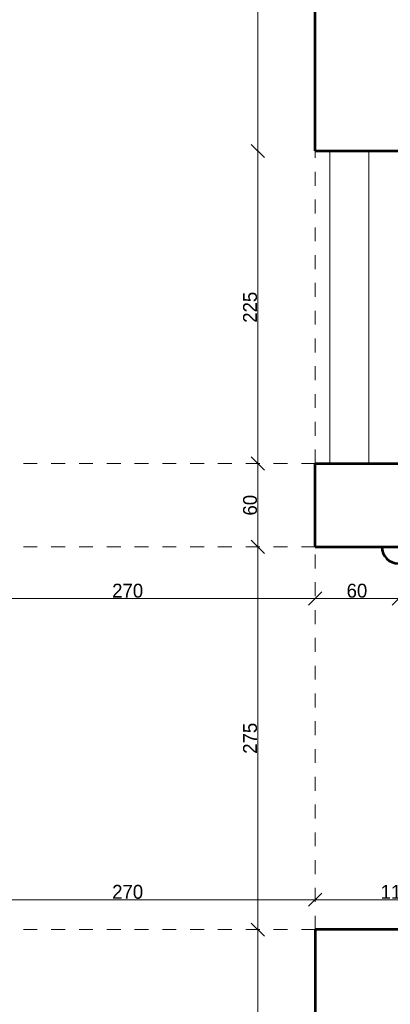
# Model space of a CAD drawing. Header units: inches. Extents: x -21887 to 84279, y -131485 to 67836.
# Tile 178 of 256: x 1554 to 4221, y 32893 to 39981. Entities that reach past the tile are written whole.
import ezdxf

# ---------------------------------------------------------------- set-up
doc = ezdxf.new("R2010")
doc.units = ezdxf.units.IN
doc.header["$MEASUREMENT"] = 0
doc.linetypes.add('Dashed copy', pattern=[200, 100, -100])
doc.layers.get('0').update_dxf_attribs({"lineweight": 13})
doc.layers.get('Defpoints').update_dxf_attribs({"lineweight": 13})
for name, color, linetype, lineweight in [('AI_MURY', 7, 'Continuous', 53), ('Dimensioning', 7, 'Continuous', 13), ('PODCIAGI', 7, 'Continuous', 13), ('schodzy', 7, 'Continuous', 13)]:
    doc.layers.add(name, color=color, linetype=linetype, lineweight=lineweight)
doc.styles.add('GENERATED_STYLE_7', font='txt')
doc.styles.add('Style-Courier New', font='txt')
doc.dimstyles.new('Dimstyle_4', dxfattribs={"dimtxt": 100, "dimasz": 95, "dimexe": 0, "dimexo": 0, "dimgap": 0.09, "dimtad": 1, "dimdec": 0, "dimlfac": 0.1, "dimzin": 0, "dimdsep": 46, "dimlunit": 5, "dimtxsty": 'GENERATED_STYLE_7', "dimblk": 'ARROWHEAD_6', "dimcen": 0.09, "dimclrd": 161, "dimclre": 161, "dimclrt": 7, "dimadec": 0, "dimazin": 0, "dimtfac": 1, "dimtdec": 0, "dimtmove": 0, "dimatfit": 3, "dimfxl": 0, "dimtolj": 1, "dimtzin": 0, "dimarcsym": 0})
doc.dimstyles.new('Dimstyle_5', dxfattribs={"dimtxt": 100, "dimasz": 95, "dimexe": 0.18, "dimexo": 0, "dimgap": 0.09, "dimtad": 1, "dimtih": 1, "dimtoh": 1, "dimdec": 0, "dimlfac": 0.1, "dimzin": 0, "dimdsep": 46, "dimlunit": 5, "dimtxsty": 'GENERATED_STYLE_7', "dimblk": 'ARROWHEAD_6', "dimcen": 0.09, "dimclrd": 161, "dimclre": 161, "dimclrt": 7, "dimadec": 0, "dimazin": 0, "dimtfac": 1, "dimtdec": 0, "dimtmove": 0, "dimatfit": 3, "dimfxl": 0, "dimtolj": 1, "dimtzin": 0, "dimarcsym": 0})

# ---------------------------------------------------------------- blocks, each defined once
blk = doc.blocks.new('ARROWHEAD_6')
at = {"color": 0, "linetype": 'Continuous'}
for p, q in [((0, 0), (-1, 0)), ((-0.5, -0.5), (0.5, 0.5))]:
    blk.add_line(p, q, dxfattribs=at)
blk = doc.blocks.new('*U1409')
at = {"layer": 'Defpoints', "color": 0, "linetype": 'Continuous'}
for p in [(3680.5, 33646.1), (980.5, 33430.7), (3680.5, 33430.7)]:
    blk.add_point(p, dxfattribs=at)
at = {"layer": 'Dimensioning', "color": 161, "linetype": 'Continuous', "lineweight": -2}
for p, q in [((980.5, 33646), (980.5, 33646.3)), ((1075.5, 33646.1), (3585.5, 33646.1)), ((3680.5, 33646), (3680.5, 33646.3))]:
    blk.add_line(p, q, dxfattribs=at)
at = {"layer": 'Dimensioning', "color": 161, "linetype": 'Continuous', "lineweight": -2, "xscale": 95, "yscale": 95, "zscale": 95, "rotation": 180}
blk.add_blockref('ARROWHEAD_6', (980.5, 33646.1), dxfattribs=at)
at = {"layer": 'Dimensioning', "color": 161, "linetype": 'Continuous', "lineweight": -2, "xscale": 95, "yscale": 95, "zscale": 95}
blk.add_blockref('ARROWHEAD_6', (3680.5, 33646.1), dxfattribs=at)
at = {"layer": 'Dimensioning', "color": 7, "linetype": 'Continuous', "insert": (2330.5, 33702.4), "char_height": 100, "attachment_point": 5, "style": 'GENERATED_STYLE_7'}
blk.add_mtext('270', dxfattribs=at)
blk = doc.blocks.new('*D2644')
at = {"layer": 'Defpoints'}
for p in [(2330.5, 33646.1), (3680.5, 33646.1), (980.5, 33430.7), (3680.5, 33430.7)]:
    blk.add_point(p, dxfattribs=at)
at = {"layer": 'Dimensioning', "color": 161, "linetype": 'Continuous'}
blk.add_blockref('*U1409', (0, 0), dxfattribs=at)
blk = doc.blocks.new('*U1410')
at = {"layer": 'Defpoints', "color": 0, "linetype": 'Continuous'}
for p in [(4845.5, 33646.1), (3680.5, 33430.7), (4845.5, 33430.7)]:
    blk.add_point(p, dxfattribs=at)
at = {"layer": 'Dimensioning', "color": 161, "linetype": 'Continuous', "lineweight": -2}
for p, q in [((3680.5, 33646), (3680.5, 33646.3)), ((3775.5, 33646.1), (4750.5, 33646.1)), ((4845.5, 33646), (4845.5, 33646.3))]:
    blk.add_line(p, q, dxfattribs=at)
at = {"layer": 'Dimensioning', "color": 161, "linetype": 'Continuous', "lineweight": -2, "xscale": 95, "yscale": 95, "zscale": 95, "rotation": 180}
blk.add_blockref('ARROWHEAD_6', (3680.5, 33646.1), dxfattribs=at)
at = {"layer": 'Dimensioning', "color": 161, "linetype": 'Continuous', "lineweight": -2, "xscale": 95, "yscale": 95, "zscale": 95}
blk.add_blockref('ARROWHEAD_6', (4845.5, 33646.1), dxfattribs=at)
at = {"layer": 'Dimensioning', "color": 7, "linetype": 'Continuous', "insert": (4263, 33702.4), "char_height": 100, "attachment_point": 5, "style": 'GENERATED_STYLE_7'}
blk.add_mtext('116', dxfattribs=at)
blk = doc.blocks.new('*D2645')
at = {"layer": 'Defpoints'}
for p in [(4263, 33646.1), (4845.5, 33646.1), (3680.5, 33430.7), (4845.5, 33430.7)]:
    blk.add_point(p, dxfattribs=at)
at = {"layer": 'Dimensioning', "color": 161, "linetype": 'Continuous'}
blk.add_blockref('*U1410', (0, 0), dxfattribs=at)
blk = doc.blocks.new('*U1527')
at = {"layer": 'Defpoints', "color": 0, "linetype": 'Continuous'}
for p in [(3680.5, 36185.7), (980.5, 36030.7), (3680.5, 35813.9)]:
    blk.add_point(p, dxfattribs=at)
at = {"layer": 'Dimensioning', "color": 161, "linetype": 'Continuous', "lineweight": -2}
for p, q in [((980.5, 35814), (980.5, 35813.7)), ((1075.5, 35813.9), (3585.5, 35813.9)), ((3680.5, 35814), (3680.5, 35813.7))]:
    blk.add_line(p, q, dxfattribs=at)
at = {"layer": 'Dimensioning', "color": 161, "linetype": 'Continuous', "lineweight": -2, "xscale": 95, "yscale": 95, "zscale": 95, "rotation": 180}
blk.add_blockref('ARROWHEAD_6', (980.5, 35813.9), dxfattribs=at)
at = {"layer": 'Dimensioning', "color": 161, "linetype": 'Continuous', "lineweight": -2, "xscale": 95, "yscale": 95, "zscale": 95}
blk.add_blockref('ARROWHEAD_6', (3680.5, 35813.9), dxfattribs=at)
at = {"layer": 'Dimensioning', "color": 7, "linetype": 'Continuous', "insert": (2330.5, 35870.1), "char_height": 100, "attachment_point": 5, "style": 'GENERATED_STYLE_7'}
blk.add_mtext('270', dxfattribs=at)
blk = doc.blocks.new('*D3196')
at = {"layer": 'Defpoints'}
for p in [(3680.5, 36185.7), (980.5, 36030.7), (2330.5, 35813.9), (3680.5, 35813.9)]:
    blk.add_point(p, dxfattribs=at)
at = {"layer": 'Dimensioning', "color": 161, "linetype": 'Continuous'}
blk.add_blockref('*U1527', (0, 0), dxfattribs=at)
blk = doc.blocks.new('*U1528')
at = {"layer": 'Defpoints', "color": 0, "linetype": 'Continuous'}
for p in [(3680.5, 36185.7), (4280.5, 36185.7), (4280.5, 35813.9)]:
    blk.add_point(p, dxfattribs=at)
at = {"layer": 'Dimensioning', "color": 161, "linetype": 'Continuous', "lineweight": -2}
for p, q in [((3680.5, 35814), (3680.5, 35813.7)), ((3775.5, 35813.9), (4185.5, 35813.9)), ((4280.5, 35814), (4280.5, 35813.7))]:
    blk.add_line(p, q, dxfattribs=at)
at = {"layer": 'Dimensioning', "color": 161, "linetype": 'Continuous', "lineweight": -2, "xscale": 95, "yscale": 95, "zscale": 95, "rotation": 180}
blk.add_blockref('ARROWHEAD_6', (3680.5, 35813.9), dxfattribs=at)
at = {"layer": 'Dimensioning', "color": 161, "linetype": 'Continuous', "lineweight": -2, "xscale": 95, "yscale": 95, "zscale": 95}
blk.add_blockref('ARROWHEAD_6', (4280.5, 35813.9), dxfattribs=at)
at = {"layer": 'Dimensioning', "color": 7, "linetype": 'Continuous', "insert": (3980.5, 35870.1), "char_height": 100, "attachment_point": 5, "style": 'GENERATED_STYLE_7'}
blk.add_mtext('60', dxfattribs=at)
blk = doc.blocks.new('*D3197')
at = {"layer": 'Defpoints'}
for p in [(3680.5, 36185.7), (4280.5, 36185.7), (3980.5, 35813.9), (4280.5, 35813.9)]:
    blk.add_point(p, dxfattribs=at)
at = {"layer": 'Dimensioning', "color": 161, "linetype": 'Continuous'}
blk.add_blockref('*U1528', (0, 0), dxfattribs=at)
blk = doc.blocks.new('*U965')
at = {"layer": 'Defpoints', "color": 0, "linetype": 'Continuous'}
for p in [(3267.9, 33430.7), (3680.5, 33430.7), (3680.5, 32010.7)]:
    blk.add_point(p, dxfattribs=at)
at = {"layer": 'Dimensioning', "color": 161, "linetype": 'Continuous', "lineweight": -2}
for p, q in [((3268.1, 33430.7), (3267.9, 33430.7)), ((3267.9, 32105.7), (3267.9, 33335.7)), ((3268.1, 32010.7), (3267.9, 32010.7))]:
    blk.add_line(p, q, dxfattribs=at)
at = {"layer": 'Dimensioning', "color": 161, "linetype": 'Continuous', "lineweight": -2, "xscale": 95, "yscale": 95, "zscale": 95}
for p, rotation in [((3267.9, 33430.7), 90), ((3267.9, 32010.7), 270)]:
    blk.add_blockref('ARROWHEAD_6', p, dxfattribs=dict(at, rotation=rotation))
at = {"layer": 'Dimensioning', "color": 7, "linetype": 'Continuous', "insert": (3212.9, 32720.7), "char_height": 100, "attachment_point": 5, "rotation": 90, "style": 'GENERATED_STYLE_7'}
blk.add_mtext('142', dxfattribs=at)
blk = doc.blocks.new('*D3524')
at = {"layer": 'Defpoints'}
for p in [(3267.9, 33430.7), (3680.5, 33430.7), (3267.9, 32720.7), (3680.5, 32010.7)]:
    blk.add_point(p, dxfattribs=at)
at = {"layer": 'Dimensioning', "color": 161, "linetype": 'Continuous'}
blk.add_blockref('*U965', (0, 0), dxfattribs=at)
blk = doc.blocks.new('*U966')
at = {"layer": 'Defpoints', "color": 0, "linetype": 'Continuous'}
for p in [(3267.9, 36185.7), (3680.5, 36185.7), (3680.5, 33430.7)]:
    blk.add_point(p, dxfattribs=at)
at = {"layer": 'Dimensioning', "color": 161, "linetype": 'Continuous', "lineweight": -2}
for p, q in [((3268.1, 36185.7), (3267.9, 36185.7)), ((3267.9, 33525.7), (3267.9, 36090.7)), ((3268.1, 33430.7), (3267.9, 33430.7))]:
    blk.add_line(p, q, dxfattribs=at)
at = {"layer": 'Dimensioning', "color": 161, "linetype": 'Continuous', "lineweight": -2, "xscale": 95, "yscale": 95, "zscale": 95}
for p, rotation in [((3267.9, 36185.7), 90), ((3267.9, 33430.7), 270)]:
    blk.add_blockref('ARROWHEAD_6', p, dxfattribs=dict(at, rotation=rotation))
at = {"layer": 'Dimensioning', "color": 7, "linetype": 'Continuous', "insert": (3211.6, 34808.2), "char_height": 100, "attachment_point": 5, "rotation": 90, "style": 'GENERATED_STYLE_7'}
blk.add_mtext('275', dxfattribs=at)
blk = doc.blocks.new('*D3525')
at = {"layer": 'Defpoints'}
for p in [(3267.9, 36185.7), (3680.5, 36185.7), (3267.9, 34808.2), (3680.5, 33430.7)]:
    blk.add_point(p, dxfattribs=at)
at = {"layer": 'Dimensioning', "color": 161, "linetype": 'Continuous'}
blk.add_blockref('*U966', (0, 0), dxfattribs=at)
blk = doc.blocks.new('*U967')
at = {"layer": 'Defpoints', "color": 0, "linetype": 'Continuous'}
for p in [(3267.9, 36785.7), (3680.5, 36785.7), (3680.5, 36185.7)]:
    blk.add_point(p, dxfattribs=at)
at = {"layer": 'Dimensioning', "color": 161, "linetype": 'Continuous', "lineweight": -2}
for p, q in [((3268.1, 36785.7), (3267.9, 36785.7)), ((3267.9, 36280.7), (3267.9, 36690.7)), ((3268.1, 36185.7), (3267.9, 36185.7))]:
    blk.add_line(p, q, dxfattribs=at)
at = {"layer": 'Dimensioning', "color": 161, "linetype": 'Continuous', "lineweight": -2, "xscale": 95, "yscale": 95, "zscale": 95}
for p, rotation in [((3267.9, 36785.7), 90), ((3267.9, 36185.7), 270)]:
    blk.add_blockref('ARROWHEAD_6', p, dxfattribs=dict(at, rotation=rotation))
at = {"layer": 'Dimensioning', "color": 7, "linetype": 'Continuous', "insert": (3211.6, 36485.7), "char_height": 100, "attachment_point": 5, "rotation": 90, "style": 'GENERATED_STYLE_7'}
blk.add_mtext('60', dxfattribs=at)
blk = doc.blocks.new('*D3526')
at = {"layer": 'Defpoints'}
for p in [(3267.9, 36785.7), (3680.5, 36785.7), (3267.9, 36485.7), (3680.5, 36185.7)]:
    blk.add_point(p, dxfattribs=at)
at = {"layer": 'Dimensioning', "color": 161, "linetype": 'Continuous'}
blk.add_blockref('*U967', (0, 0), dxfattribs=at)
blk = doc.blocks.new('*U968')
at = {"layer": 'Defpoints', "color": 0, "linetype": 'Continuous'}
for p in [(3267.9, 39035.7), (3680.5, 39035.7), (3680.5, 36785.7)]:
    blk.add_point(p, dxfattribs=at)
at = {"layer": 'Dimensioning', "color": 161, "linetype": 'Continuous', "lineweight": -2}
for p, q in [((3268.1, 39035.7), (3267.9, 39035.7)), ((3267.9, 36880.7), (3267.9, 38940.7)), ((3268.1, 36785.7), (3267.9, 36785.7))]:
    blk.add_line(p, q, dxfattribs=at)
at = {"layer": 'Dimensioning', "color": 161, "linetype": 'Continuous', "lineweight": -2, "xscale": 95, "yscale": 95, "zscale": 95}
for p, rotation in [((3267.9, 39035.7), 90), ((3267.9, 36785.7), 270)]:
    blk.add_blockref('ARROWHEAD_6', p, dxfattribs=dict(at, rotation=rotation))
at = {"layer": 'Dimensioning', "color": 7, "linetype": 'Continuous', "insert": (3211.6, 37910.7), "char_height": 100, "attachment_point": 5, "rotation": 90, "style": 'GENERATED_STYLE_7'}
blk.add_mtext('225', dxfattribs=at)
blk = doc.blocks.new('*D3527')
at = {"layer": 'Defpoints'}
for p in [(3267.9, 39035.7), (3680.5, 39035.7), (3267.9, 37910.7), (3680.5, 36785.7)]:
    blk.add_point(p, dxfattribs=at)
at = {"layer": 'Dimensioning', "color": 161, "linetype": 'Continuous'}
blk.add_blockref('*U968', (0, 0), dxfattribs=at)
blk = doc.blocks.new('*U969')
at = {"layer": 'Defpoints', "color": 0, "linetype": 'Continuous'}
for p in [(3267.9, 52580.7), (3680.5, 52580.7), (3680.5, 39035.7)]:
    blk.add_point(p, dxfattribs=at)
at = {"layer": 'Dimensioning', "color": 161, "linetype": 'Continuous', "lineweight": -2}
for p, q in [((3268.1, 52580.7), (3267.9, 52580.7)), ((3267.9, 39130.7), (3267.9, 52485.7)), ((3268.1, 39035.7), (3267.9, 39035.7))]:
    blk.add_line(p, q, dxfattribs=at)
at = {"layer": 'Dimensioning', "color": 161, "linetype": 'Continuous', "lineweight": -2, "xscale": 95, "yscale": 95, "zscale": 95}
for p, rotation in [((3267.9, 52580.7), 90), ((3267.9, 39035.7), 270)]:
    blk.add_blockref('ARROWHEAD_6', p, dxfattribs=dict(at, rotation=rotation))
at = {"layer": 'Dimensioning', "color": 7, "linetype": 'Continuous', "insert": (3211.6, 45808.2), "char_height": 100, "attachment_point": 5, "rotation": 90, "style": 'GENERATED_STYLE_7'}
blk.add_mtext('1355', dxfattribs=at)
blk = doc.blocks.new('*D3528')
at = {"layer": 'Defpoints'}
for p in [(3267.9, 52580.7), (3680.5, 52580.7), (3267.9, 45808.2), (3680.5, 39035.7)]:
    blk.add_point(p, dxfattribs=at)
at = {"layer": 'Dimensioning', "color": 161, "linetype": 'Continuous'}
blk.add_blockref('*U969', (0, 0), dxfattribs=at)

msp = doc.modelspace()

# ---------------------------------------------------------------- linework, layer by layer
at = {"layer": 'AI_MURY', "color": 7, "linetype": 'Continuous'}
for p, q in [((3680.5, 39035.7), (3680.5, 52580.7)), ((3680.5, 39035.7), (4280.5, 39035.7)), ((3680.5, 36185.7), (3680.5, 36785.7)), ((3680.5, 36785.7), (4280.5, 36785.7)), ((3680.5, 36185.7), (4280.5, 36185.7)), ((3680.5, 33430.7), (3680.5, 32010.7)), ((4845.5, 33430.7), (3680.5, 33430.7))]:
    msp.add_line(p, q, dxfattribs=at)
at = {"layer": 'AI_MURY', "color": 9, "linetype": 'Continuous'}
msp.add_arc((4280.5, 36185.7), 120, 180, 270, dxfattribs=at)
at = {"layer": 'PODCIAGI', "color": 7, "linetype": 'Dashed copy'}
for p, q in [((980.5, 36785.7), (3680.5, 36785.7)), ((980.5, 36185.7), (3680.5, 36185.7)), ((3680.5, 33430.7), (3680.5, 36185.7)), ((3680.5, 33430.7), (980.5, 33430.7))]:
    msp.add_line(p, q, dxfattribs=at)
at = {"layer": 'schodzy', "color": 7, "linetype": 'Dashed copy'}
msp.add_line((3680.5, 36785.7), (3680.5, 39035.7), dxfattribs=at)
at = {"layer": 'schodzy', "color": 9, "linetype": 'Continuous'}
for p, q in [((3785.5, 36785.7), (3785.5, 39035.7)), ((4065.5, 36785.7), (4065.5, 39035.7))]:
    msp.add_line(p, q, dxfattribs=at)

# ---------------------------------------------------------------- dimensions: what is measured, and where the dimension line sits
at = {"layer": 'Dimensioning', "color": 161, "linetype": 'Continuous'}
for base, p1, p2, picture, middle in [((3267.9247043, 52580.7131048), (3680.5180538, 39035.7131048), (3680.5180538, 52580.7131048), '*D3528', (3267.9247043, 45808.2131048)), ((3267.9, 39035.7), (3680.5, 36785.7), (3680.5, 39035.7), '*D3527', (3267.9, 37910.7)), ((3267.9, 36785.7), (3680.5, 36185.7), (3680.5, 36785.7), '*D3526', (3267.9, 36485.7)), ((3267.9247043, 36185.7131048), (3680.5180538, 33430.7131048), (3680.5180538, 36185.7131048), '*D3525', (3267.9247043, 34808.2131048)), ((3267.9, 33430.7), (3680.5, 32010.7), (3680.5, 33430.7), '*D3524', (3267.9, 32720.7))]:
    dim = msp.add_linear_dim(base=base, p1=p1, p2=p2, angle=90, dimstyle='Dimstyle_4', override={"dimtxsty": 'Style-Courier New', "dimclrd": 0, "dimclre": 161, "dimlwe": 0}, dxfattribs=at)
    dim.commit()
    dim.dimension.update_dxf_attribs({"geometry": picture, "text_midpoint": middle, "dimtype": 128})
for base, p1, p2, picture, middle in [((3680.5, 35813.9), (980.5, 36030.7), (3680.5, 36185.7), '*D3196', (2330.5, 35813.9)), ((4280.5, 35813.9), (3680.5, 36185.7), (4280.5, 36185.7), '*D3197', (3980.5, 35813.9)), ((3680.5, 33646.1), (980.5, 33430.7), (3680.5, 33430.7), '*D2644', (2330.5, 33646.1)), ((4845.5180538, 33646.1463574), (3680.5180538, 33430.7131048), (4845.5180538, 33430.7131048), '*D2645', (4263.0180538, 33646.1463574))]:
    dim = msp.add_linear_dim(base=base, p1=p1, p2=p2, dimstyle='Dimstyle_5', override={"dimtxsty": 'Style-Courier New', "dimclrd": 0, "dimclre": 161, "dimlwe": 0}, dxfattribs=at)
    dim.commit()
    dim.dimension.update_dxf_attribs({"geometry": picture, "text_midpoint": middle, "dimtype": 128})

doc.saveas('drawing.dxf')
